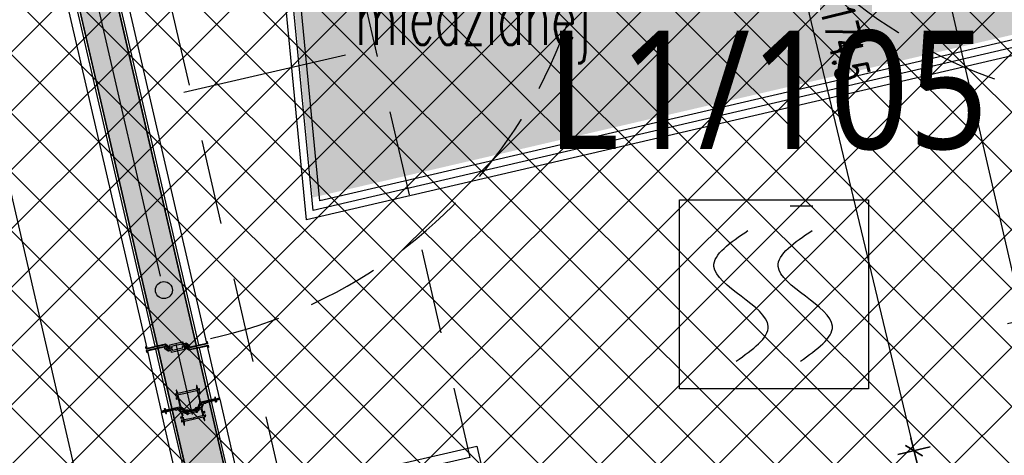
# Model space of a CAD drawing. Header units: centimetres. Extents: x -15121 to 17422, y -60492 to 0.
# Tile 171 of 256: x 1685 to 1893, y -29940 to -29847. Entities that reach past the tile are written whole.
import ezdxf
from ezdxf.enums import TextEntityAlignment as Align

# ---------------------------------------------------------------- set-up
doc = ezdxf.new("R2010")
doc.units = ezdxf.units.CM
doc.header["$LTSCALE"] = 60
for name, pattern in [('CENTER', [2, 1.25, -0.25, 0.25, -0.25]), ('DP', [0.5, 0.3, -0.2]), ('HIDDEN', [0.375, 0.25, -0.125])]:
    doc.linetypes.add(name, pattern=pattern)
for name, color, linetype in [('_DTS_SSP', 1, 'Continuous'), ('AIKA lampy restauracja wymiarowanie', 7, 'Continuous'), ('AIKA oprawy', 2, 'Continuous'), ('AIKA podłoga deski cała', 2, 'Continuous'), ('AIKA ppoż restauracja', 7, 'Continuous'), ('AIKA sufity podwieszane', 8, 'Continuous'), ('AIKA sufity wymiarowanie', 7, 'Continuous'), ('AIKA szyny w podłodze', 3, 'Continuous'), ('AIKA trapezy', 8, 'Continuous'), ('AIKA trapezy hacz', 8, 'Continuous'), ('AIKA TYNK2', 5, 'Continuous'), ('AIKA wymiarowanie ogólne rzut2', 7, 'Continuous'), ('AIKA ŚCIANA2', 8, 'Continuous'), ('AIKA ścianki mobilne', 7, 'Continuous'), ('L-AXIS', 10, 'CENTER'), ('L-HIDDEN', 8, 'HIDDEN'), ('podciagi i nadproza', 7, 'DP')]:
    doc.layers.add(name, color=color, linetype=linetype)
doc.styles.add('Arial', font='l_10646.ttf')
doc.styles.add('normalnysimplex', font='simplex.shx', dxfattribs={"width": 0.85})
doc.styles.add('RomanS', font='romans.shx')
doc.styles.add('wymiar', font='txt.shx', dxfattribs={"width": 0.6})
doc.dimstyles.new('Dwudziestka', dxfattribs={"dimtxt": 7, "dimasz": 0.7, "dimexe": 5, "dimexo": 0, "dimgap": 2.5, "dimtad": 1, "dimtoh": 1, "dimdec": 3, "dimrnd": 0.5, "dimdsep": 46, "dimtxsty": 'wymiar', "dimblk": 'znacznik', "dimcen": 0, "dimdle": 5, "dimse1": 1, "dimse2": 1, "dimclrd": 256, "dimclre": 256, "dimclrt": 256, "dimadec": 0, "dimazin": 0, "dimtfac": 0.4, "dimtdec": 3, "dimtix": 1, "dimtofl": 0, "dimtmove": 2, "dimatfit": 3, "dimldrblk": 'znacznik', "dimfxl": 1, "dimtolj": 1, "dimarcsym": 0})

# ---------------------------------------------------------------- blocks, each defined once
blk = doc.blocks.new('SL podciągi restauracja')
at = {"layer": 'podciagi i nadproza'}
blk.add_lwpolyline([(1123.76, -27111.94), (1187.87, -27389.63), (1148.9, -27398.63), (1084.79, -27120.94), (1123.76, -27111.94)], dxfattribs=at)
blk = doc.blocks.new('SL ścianki przesuwne restauracja')
at = {"layer": 'AIKA ścianki mobilne'}
for p, q in [((6669.19, -25754.97), (6693.02, -25858.18)), ((6694.77, -25857.78), (6670.94, -25754.57)), ((6659.07, -25759.16), (6682.09, -25858.86)), ((6683.84, -25858.46), (6660.82, -25758.75)), ((6689.94, -25804.72), (6724.05, -25796.85)), ((6686.92, -25871.79), (6683.99, -25859.08)), ((6693.16, -25858.81), (6695.69, -25869.77)), ((6697.45, -25869.36), (6694.92, -25858.4)), ((6682.23, -25859.48), (6685.17, -25872.2)), ((6720.61, -25977.73), (6695.75, -25870.06)), ((6697.51, -25869.66), (6722.36, -25977.32)), ((6685.16, -25872.2), (6685.94, -25872.02)), ((6710.09, -25980.16), (6685.23, -25872.49)), ((6685.85, -25871.63), (6686, -25871.6)), ((6685.94, -25872.02), (6685.85, -25871.63)), ((6686, -25871.6), (6686.09, -25871.98)), ((6686.98, -25872.09), (6711.84, -25979.75))]:
    blk.add_line(p, q, dxfattribs=at)
for points in [[(6687.02, -25858.52), (6686.95, -25858.2, -0.414214), (6686.98, -25858.14), (6689.65, -25857.52, -0.414214), (6689.71, -25857.56), (6689.79, -25857.88, 0.414212), (6689.81, -25857.9), (6690.29, -25857.79, 0.000001), (6690.42, -25857.76), (6691.02, -25858.21, -0.176326), (6691.1, -25858.33), (6691.15, -25858.56, 0.414214), (6691.21, -25858.6), (6694.77, -25857.78, 0.414214), (6694.79, -25857.76), (6694.74, -25857.57, 0.414212), (6694.72, -25857.56), (6694.7, -25857.46, -0.414214), (6694.71, -25857.43), (6694.76, -25857.42, -0.41421), (6694.86, -25857.48), (6694.95, -25857.86, -0.414213), (6694.89, -25857.96), (6690.97, -25858.86, -0.414213), (6690.95, -25858.85), (6690.85, -25858.42, 0.176324), (6690.84, -25858.4), (6690.41, -25858.08, 0.221651), (6690.39, -25858.07), (6690.13, -25858.13, 0.533896), (6690.12, -25858.16), (6690.24, -25858.34), (6690.27, -25858.3), (6690.34, -25858.41), (6690.37, -25858.37), (6690.43, -25858.49), (6690.46, -25858.45), (6690.56, -25858.52, -0.414286), (6690.56, -25858.55, -0.198947), (6690.55, -25858.55), (6690.44, -25858.57, -0.192971), (6690.36, -25858.55), (6689.94, -25858.25, 0.215704), (6689.78, -25858.21), (6689.62, -25858.25, -0.414212), (6689.56, -25858.21), (6689.5, -25857.99, 0.414212), (6689.48, -25857.98), (6688.49, -25858.2), (6688.41, -25858.18, 0.267947), (6688.39, -25858.18), (6688.32, -25858.24), (6687.34, -25858.47, 0.414214), (6687.32, -25858.49), (6687.37, -25858.72, -0.414214), (6687.34, -25858.78), (6686.9, -25858.88, -0.221694), (6686.82, -25858.86), (6685.99, -25858.24, 0.221682), (6685.82, -25858.2), (6685.12, -25858.37), (6682.07, -25859.07, -0.414163), (6681.97, -25859.01), (6681.88, -25858.63, -0.414214), (6681.94, -25858.53), (6681.99, -25858.52, -0.414214), (6682.02, -25858.54), (6682.04, -25858.64, 0.414233), (6682.02, -25858.66), (6682.07, -25858.85, 0.414212), (6682.09, -25858.86), (6686.02, -25857.95), (6686.84, -25858.57, 0.221697), (6686.88, -25858.58), (6687.01, -25858.55, 0.414211), (6687.02, -25858.52)], [(6689.99, -25858.74), (6690.06, -25859.06, -0.414214), (6690.02, -25859.12), (6687.35, -25859.74, -0.414214), (6687.29, -25859.7), (6687.22, -25859.38, 0.414212), (6687.19, -25859.36), (6686.72, -25859.47, 0.000001), (6686.59, -25859.5), (6685.98, -25859.05, -0.176326), (6685.91, -25858.93), (6685.86, -25858.7, 0.414214), (6685.8, -25858.66), (6682.23, -25859.48, 0.414214), (6682.22, -25859.5), (6682.26, -25859.69, 0.414212), (6682.29, -25859.7), (6682.31, -25859.8, -0.414214), (6682.29, -25859.83), (6682.24, -25859.84, -0.41421), (6682.15, -25859.78), (6682.06, -25859.4, -0.414213), (6682.12, -25859.3), (6686.03, -25858.4, -0.414213), (6686.06, -25858.41), (6686.16, -25858.85, 0.176324), (6686.16, -25858.86), (6686.6, -25859.18, 0.221651), (6686.62, -25859.19), (6686.88, -25859.13, 0.533896), (6686.89, -25859.1), (6686.76, -25858.92), (6686.73, -25858.96), (6686.67, -25858.85), (6686.64, -25858.89), (6686.57, -25858.78), (6686.54, -25858.82), (6686.45, -25858.74, -0.414286), (6686.44, -25858.71, -0.198947), (6686.46, -25858.71), (6686.57, -25858.69, -0.192971), (6686.64, -25858.71), (6687.07, -25859.01, 0.215704), (6687.23, -25859.05), (6687.39, -25859.01, -0.414212), (6687.45, -25859.05), (6687.5, -25859.27, 0.414212), (6687.53, -25859.29), (6688.51, -25859.06), (6688.6, -25859.08, 0.267947), (6688.62, -25859.08), (6688.68, -25859.02), (6689.67, -25858.79, 0.414214), (6689.68, -25858.77), (6689.63, -25858.54, -0.414214), (6689.67, -25858.48), (6690.11, -25858.38, -0.221694), (6690.19, -25858.4), (6691.02, -25859.02, 0.221682), (6691.18, -25859.06), (6691.88, -25858.9), (6694.94, -25858.19, -0.414163), (6695.04, -25858.25), (6695.12, -25858.63, -0.414214), (6695.06, -25858.73), (6695.01, -25858.74, -0.414214), (6694.99, -25858.72), (6694.97, -25858.62, 0.414233), (6694.98, -25858.6), (6694.94, -25858.42, 0.414212), (6694.92, -25858.4), (6690.98, -25859.31), (6690.17, -25858.69, 0.221697), (6690.13, -25858.68), (6690, -25858.71, 0.414211), (6689.99, -25858.74)], [(6692.88, -25868.6), (6693.21, -25870.01, -0.162719), (6693.15, -25870.64), (6692.78, -25871.47, -0.023978), (6692.76, -25871.51, -0.684311), (6692.67, -25871.5), (6692.66, -25871.46, 0.414214), (6692.6, -25871.43), (6692.42, -25871.47, 0.198912), (6692.39, -25871.49), (6692.33, -25871.58, 0.668179), (6692.35, -25871.61), (6692.51, -25871.57, -0.414214), (6692.53, -25871.58), (6692.58, -25871.78, -0.414214), (6692.56, -25871.8), (6692.41, -25871.84, 0.414214), (6692.39, -25871.86), (6692.41, -25871.94, 0.414214), (6692.44, -25871.96), (6692.58, -25871.92, 0.235614), (6692.92, -25871.64), (6693.38, -25870.61, -0.235614), (6693.52, -25870.49), (6694.44, -25870.28, 0.198912), (6694.47, -25870.26), (6694.5, -25870.21, -0.198912), (6694.53, -25870.19), (6696.62, -25869.71, 0.414214), (6696.68, -25869.61), (6696.6, -25869.28, 0.414214), (6696.5, -25869.22), (6696.46, -25869.23, 0.414214), (6696.44, -25869.26), (6696.46, -25869.35, -0.414214), (6696.49, -25869.37), (6696.53, -25869.55, -0.414214), (6696.51, -25869.58), (6693.59, -25870.25, -0.414214), (6693.47, -25870.18), (6693.09, -25868.54, -0.414214), (6693.11, -25868.52), (6693.4, -25868.45, 0.414214), (6693.44, -25868.39), (6693.4, -25868.21, 0.198912), (6693.37, -25868.17), (6693.29, -25868.12, 0.668179), (6693.26, -25868.14), (6693.29, -25868.3, -0.414214), (6693.28, -25868.32), (6693.08, -25868.37, -0.414214), (6693.05, -25868.36), (6692.89, -25867.66, -0.414214), (6692.91, -25867.64), (6693.11, -25867.59, -0.414214), (6693.14, -25867.61), (6693.17, -25867.76, 0.668179), (6693.21, -25867.77), (6693.26, -25867.68, 0.198912), (6693.27, -25867.65), (6693.23, -25867.46, 0.414214), (6693.17, -25867.43), (6692.87, -25867.49, -0.414214), (6692.85, -25867.48), (6692.68, -25866.74, 0.414214), (6692.65, -25866.72), (6692.61, -25866.73, 0.36397), (6692.59, -25866.75), (6692.63, -25867.45, 0.043661), (6692.64, -25867.5), (6692.64, -25867.53, -0.414214), (6692.63, -25867.55), (6688.69, -25868.46, -0.414214), (6688.67, -25868.44), (6688.66, -25868.42, 0.043661), (6688.65, -25868.37), (6688.38, -25867.73, 0.36397), (6688.35, -25867.72), (6688.31, -25867.73, 0.414214), (6688.29, -25867.75), (6688.46, -25868.49, -0.414214), (6688.45, -25868.51), (6688.16, -25868.58, 0.414214), (6688.12, -25868.64), (6688.16, -25868.82, 0.198912), (6688.18, -25868.86), (6688.27, -25868.91, 0.668179), (6688.3, -25868.89), (6688.26, -25868.73, -0.414214), (6688.28, -25868.71), (6688.48, -25868.66, -0.414214), (6688.51, -25868.68), (6688.67, -25869.37, -0.414214), (6688.65, -25869.39), (6688.45, -25869.44, -0.414214), (6688.42, -25869.42), (6688.39, -25869.27, 0.668179), (6688.35, -25869.26), (6688.3, -25869.35, 0.198912), (6688.29, -25869.38), (6688.33, -25869.57, 0.414214), (6688.39, -25869.61), (6688.69, -25869.54, -0.414214), (6688.71, -25869.55), (6689.09, -25871.19, -0.414214), (6689.01, -25871.31), (6686.09, -25871.98, -0.414214), (6686.07, -25871.97), (6686.02, -25871.78, -0.414214), (6686.04, -25871.76), (6686.01, -25871.66, 0.414214), (6685.99, -25871.65), (6685.94, -25871.66, 0.414214), (6685.88, -25871.75), (6685.96, -25872.09, 0.414214), (6686.05, -25872.15), (6688.14, -25871.66, -0.198912), (6688.18, -25871.67), (6688.23, -25871.7, 0.198912), (6688.27, -25871.71), (6689.18, -25871.5, -0.235614), (6689.36, -25871.54), (6690.22, -25872.26, 0.235614), (6690.65, -25872.37), (6690.8, -25872.33, 0.414214), (6690.81, -25872.31), (6690.8, -25872.23, 0.414214), (6690.77, -25872.22), (6690.62, -25872.25, -0.414214), (6690.59, -25872.24), (6690.55, -25872.04, -0.414214), (6690.56, -25872.02), (6690.72, -25871.98, 0.668179), (6690.72, -25871.95), (6690.64, -25871.89, 0.198912), (6690.6, -25871.89), (6690.42, -25871.93, 0.414214), (6690.38, -25871.99), (6690.39, -25872.02, -0.684311), (6690.31, -25872.07, -0.023978), (6690.27, -25872.05), (6689.58, -25871.47, -0.162719), (6689.25, -25870.93), (6688.76, -25868.8, -0.414214), (6688.84, -25868.68), (6690.63, -25868.27), (6690.7, -25868.21, -0.267949), (6690.72, -25868.2), (6690.8, -25868.23), (6692.6, -25867.81, -0.414214), (6692.72, -25867.89), (6692.84, -25868.41)]]:
    blk.add_lwpolyline(points, format="xyb", dxfattribs=at)
for points in [[(6697.44, -25869.36), (6697.47, -25869.51), (6696.69, -25869.69), (6696.66, -25869.54)], [(6696.69, -25869.69), (6696.73, -25869.84), (6697.51, -25869.66), (6697.47, -25869.51)], [(6685.16, -25872.2), (6685.2, -25872.34), (6685.98, -25872.16), (6685.94, -25872.02)], [(6685.19, -25872.34), (6685.23, -25872.49), (6686.01, -25872.31), (6685.97, -25872.16)]]:
    blk.add_lwpolyline(points, close=True, dxfattribs=at)
at = {"layer": 'AIKA ścianki mobilne', "linetype": 'Continuous'}
blk.add_lwpolyline([(6689.79, -25873.26), (6689.66, -25872.72, -0.265236), (6689.69, -25872.62), (6689.85, -25872.48, -0.397137), (6689.98, -25872.48, 0.21042), (6690.44, -25872.64, -0.371263), (6690.54, -25872.71), (6690.56, -25872.8, 0.414214), (6690.68, -25872.87), (6690.82, -25872.84, 0.198912), (6690.85, -25872.82), (6690.9, -25872.73, 0.668179), (6690.88, -25872.7), (6690.73, -25872.74, -0.414214), (6690.7, -25872.73), (6690.66, -25872.53, -0.414214), (6690.67, -25872.51), (6690.83, -25872.47, 0.414214), (6690.84, -25872.45), (6690.82, -25872.37, 0.414214), (6690.8, -25872.35), (6690.48, -25872.43, -0.226285), (6690.15, -25872.35), (6689.82, -25872.09, 0.155747), (6689.79, -25872.08), (6689.66, -25872.08, 0.668179), (6689.65, -25872.12), (6689.76, -25872.23, -0.414214), (6689.75, -25872.26), (6689.6, -25872.4, -0.414214), (6689.57, -25872.4), (6689.03, -25871.83, -0.580732), (6689.06, -25871.75), (6689.24, -25871.71, -0.265236), (6689.26, -25871.71), (6689.38, -25871.83, 0.414214), (6689.4, -25871.83), (6689.52, -25871.73, 0.447259), (6689.51, -25871.7), (6689.35, -25871.56, 0.235614), (6689.18, -25871.52), (6688.26, -25871.73, -0.198912), (6688.22, -25871.72), (6688.16, -25871.68, 0.198912), (6688.1, -25871.67), (6686.05, -25872.15, 0.414214), (6685.99, -25872.24), (6686.07, -25872.57, 0.414214), (6686.16, -25872.63), (6686.21, -25872.62, 0.414214), (6686.23, -25872.6), (6686.21, -25872.5, -0.414214), (6686.18, -25872.49), (6686.14, -25872.3, -0.414214), (6686.15, -25872.28), (6688.05, -25871.84, -0.198912), (6688.08, -25871.84), (6688.2, -25871.92, 0.198912), (6688.28, -25871.93), (6688.67, -25871.84, -0.265236), (6688.76, -25871.87), (6689.3, -25872.44, -0.13423), (6689.43, -25872.67), (6689.58, -25873.31, -0.414214), (6689.56, -25873.34), (6689.27, -25873.41, 0.414214), (6689.23, -25873.47), (6689.27, -25873.65, 0.198912), (6689.29, -25873.68), (6689.38, -25873.73, 0.668179), (6689.41, -25873.71), (6689.37, -25873.56, -0.414214), (6689.39, -25873.53), (6689.59, -25873.48, -0.414214), (6689.62, -25873.5), (6689.78, -25874.19, -0.414214), (6689.76, -25874.22), (6689.56, -25874.26, -0.414214), (6689.53, -25874.25), (6689.5, -25874.09, 0.668179), (6689.46, -25874.09), (6689.41, -25874.17, 0.198912), (6689.4, -25874.21), (6689.44, -25874.39, 0.414214), (6689.5, -25874.43), (6689.8, -25874.36, -0.414214), (6689.82, -25874.38), (6689.99, -25875.12, 0.414214), (6690.02, -25875.13), (6690.06, -25875.12, 0.36397), (6690.07, -25875.1), (6690.04, -25874.4, 0.043661), (6690.03, -25874.35), (6690.02, -25874.33, -0.414214), (6690.04, -25874.31), (6693.98, -25873.4, -0.414214), (6694, -25873.41), (6694.01, -25873.43, 0.043661), (6694.02, -25873.48), (6694.29, -25874.13, 0.36397), (6694.32, -25874.14), (6694.36, -25874.13, 0.414214), (6694.38, -25874.1), (6694.2, -25873.36, -0.414214), (6694.22, -25873.34), (6694.51, -25873.27, 0.414214), (6694.55, -25873.21), (6694.51, -25873.03, 0.198912), (6694.49, -25873), (6694.4, -25872.95, 0.668179), (6694.37, -25872.97), (6694.41, -25873.12, -0.414214), (6694.39, -25873.15), (6694.19, -25873.19, -0.414214), (6694.16, -25873.18), (6694, -25872.49, -0.414214), (6694.02, -25872.46), (6694.22, -25872.42, -0.414214), (6694.25, -25872.43), (6694.28, -25872.59, 0.668179), (6694.32, -25872.59), (6694.37, -25872.51, 0.198912), (6694.38, -25872.47), (6694.34, -25872.29, 0.414214), (6694.28, -25872.25), (6693.98, -25872.32, -0.414214), (6693.96, -25872.3), (6693.81, -25871.66, -0.13423), (6693.82, -25871.39), (6694.06, -25870.65, -0.265236), (6694.13, -25870.58), (6694.52, -25870.49, 0.198912), (6694.58, -25870.45), (6694.65, -25870.33, -0.198912), (6694.68, -25870.31), (6696.58, -25869.87, -0.414214), (6696.6, -25869.89), (6696.65, -25870.07, -0.414214), (6696.63, -25870.09), (6696.65, -25870.19, 0.414214), (6696.68, -25870.21), (6696.73, -25870.2, 0.414214), (6696.79, -25870.1), (6696.71, -25869.77, 0.414214), (6696.61, -25869.71), (6694.57, -25870.18, 0.198912), (6694.52, -25870.22), (6694.48, -25870.28, -0.198912), (6694.45, -25870.3), (6693.53, -25870.51, 0.235614), (6693.39, -25870.63), (6693.31, -25870.82, 0.447259), (6693.32, -25870.85), (6693.46, -25870.9, 0.414214), (6693.49, -25870.88), (6693.54, -25870.73, -0.265236), (6693.55, -25870.71), (6693.74, -25870.67, -0.580732), (6693.8, -25870.73), (6693.56, -25871.48, -0.414214), (6693.54, -25871.5), (6693.34, -25871.43, -0.414214), (6693.32, -25871.41), (6693.37, -25871.26, 0.668179), (6693.34, -25871.23), (6693.23, -25871.29, 0.155747), (6693.21, -25871.31), (6693.02, -25871.69, -0.226285), (6692.76, -25871.9), (6692.44, -25871.98, 0.414214), (6692.42, -25872), (6692.44, -25872.08, 0.414214), (6692.46, -25872.09), (6692.62, -25872.06, -0.414214), (6692.64, -25872.07), (6692.69, -25872.27, -0.414214), (6692.67, -25872.29), (6692.52, -25872.33, 0.668179), (6692.51, -25872.36), (6692.6, -25872.42, 0.198912), (6692.64, -25872.42), (6692.77, -25872.39, 0.414214), (6692.84, -25872.27), (6692.82, -25872.19, -0.371263), (6692.89, -25872.07, 0.21042), (6693.23, -25871.73, -0.397137), (6693.35, -25871.67), (6693.55, -25871.73, -0.265236), (6693.62, -25871.8), (6693.91, -25873.05, -0.414214), (6693.83, -25873.17), (6692.04, -25873.59), (6691.97, -25873.65, -0.267949), (6691.95, -25873.65), (6691.87, -25873.63), (6690.07, -25874.04, -0.414214), (6689.95, -25873.97), (6689.83, -25873.45)], format="xyb", dxfattribs=at)
at = {"layer": 'AIKA ścianki mobilne'}
for points in [[(6697.51, -25869.66), (6696.73, -25869.84), (6696.82, -25870.23), (6696.62, -25870.27), (6696.53, -25869.88)], [(6685.23, -25872.49), (6686.01, -25872.31), (6686.1, -25872.7), (6686.29, -25872.66), (6686.2, -25872.27)]]:
    blk.add_lwpolyline(points, dxfattribs=at)
for points in [[(6690.85, -25871.97, 0.167317), (6692.22, -25871.66), (6692.51, -25871.59), (6692.56, -25871.79), (6692.36, -25871.83), (6692.39, -25871.96), (6690.83, -25872.32), (6690.8, -25872.19), (6690.61, -25872.23), (6690.56, -25872.04)], [(6691.01, -25872.66, -0.167317), (6692.37, -25872.35), (6692.67, -25872.28), (6692.62, -25872.08), (6692.42, -25872.13), (6692.39, -25872), (6690.84, -25872.36), (6690.87, -25872.49), (6690.67, -25872.54), (6690.72, -25872.73)]]:
    blk.add_lwpolyline(points, format="xyb", close=True, dxfattribs=at)
blk.add_circle((6685.72, -25846.57), 1.8, dxfattribs=at)
at = {"layer": 'L-AXIS'}
blk.add_lwpolyline([(6846.99, -26545.19), (6632.62, -25616.62)], dxfattribs=at)
at = {"layer": 'L-HIDDEN'}
for centre, start, end in [((6895.68, -25704.52), 192.2931, 283.6524), ((6673.49, -25755.82), 282.3476, 13.7069)]:
    blk.add_arc(centre, 103.35, start, end, dxfattribs=at)
at = {"layer": 'AIKA ścianki mobilne', "style": 'normalnysimplex', "width": 0.85, "flags": 12}
for p in [(7526.71, -25549.96), (6841.55, -25708.14), (6722.86, -25735.55), (7655.65, -26108.47), (6970.49, -26266.66), (6851.79, -26294.06)]:
    blk.add_attdef('200', text='', height=0.3, rotation=13, dxfattribs=at).set_placement(p, align=Align.TOP_LEFT)
at = {"layer": 'AIKA ścianki mobilne', "style": 'normalnysimplex', "width": 0.85}
for p in [(7511.03, -25612.22), (6883.82, -25757.03), (6707.18, -25797.81), (7639.97, -26170.73), (7012.75, -26315.54), (6836.11, -26356.32)]:
    blk.add_attdef('80', text='', height=0.3, rotation=13, dxfattribs=at).set_placement(p, align=Align.CENTER)
blk = doc.blocks.new('znacznik')
at = {"color": 0}
for points in [[(0, -5), (0, 5)], [(-4, 0), (4, 0)]]:
    blk.add_lwpolyline(points, dxfattribs=at)
at = {"color": 1}
blk.add_lwpolyline([(-2.12, -2.12), (2.12, 2.12)], dxfattribs=at)
blk = doc.blocks.new('*D5376')
at = {"layer": 'AIKA wymiarowanie ogólne rzut2', "lineweight": -2, "transparency": 16777216}
blk.add_line((1090.25, -29865.61), (1674.48, -29730.73), dxfattribs=at)
at = {"layer": 'Defpoints', "color": 0, "transparency": 16777216}
for p in [(1675.17, -29730.58), (1760.44, -30099.93), (1174.84, -30235.13)]:
    blk.add_point(p, dxfattribs=at)
at = {"layer": 'AIKA wymiarowanie ogólne rzut2', "linetype": 'ByBlock', "lineweight": -2, "transparency": 16777216, "xscale": 0.7, "yscale": 0.7, "zscale": 0.7}
for p, rotation in [((1675.17, -29730.58), 12.99999999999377), ((1089.57, -29865.77), 192.9999999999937)]:
    blk.add_blockref('znacznik', p, dxfattribs=dict(at, rotation=rotation))
at = {"layer": 'AIKA wymiarowanie ogólne rzut2', "transparency": 16777216, "insert": (1381.02, -29792.33), "char_height": 7, "attachment_point": 5, "rotation": 13, "style": 'wymiar'}
blk.add_mtext('\\A1;601', dxfattribs=at)
blk = doc.blocks.new('*D5377')
at = {"layer": 'AIKA wymiarowanie ogólne rzut2', "lineweight": -2, "transparency": 16777216}
blk.add_line((1675.85, -29730.42), (1913.25, -29675.61), dxfattribs=at)
at = {"layer": 'Defpoints', "color": 0, "transparency": 16777216}
for p in [(1908.18, -29650.52), (1913.93, -29675.45), (1760.44, -30099.93)]:
    blk.add_point(p, dxfattribs=at)
at = {"layer": 'AIKA wymiarowanie ogólne rzut2', "linetype": 'ByBlock', "lineweight": -2, "transparency": 16777216, "xscale": 0.7, "yscale": 0.7, "zscale": 0.7}
for p, rotation in [((1913.93, -29675.45), 12.99999999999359), ((1675.17, -29730.58), 192.9999999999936)]:
    blk.add_blockref('znacznik', p, dxfattribs=dict(at, rotation=rotation))
at = {"layer": 'AIKA wymiarowanie ogólne rzut2', "transparency": 16777216, "insert": (1793.2, -29697.17), "char_height": 7, "attachment_point": 5, "rotation": 13, "style": 'wymiar'}
blk.add_mtext('\\A1;245', dxfattribs=at)
blk = doc.blocks.new('*D5406')
at = {"layer": 'AIKA wymiarowanie ogólne rzut2', "lineweight": -2, "transparency": 16777216}
blk.add_line((1896.8, -29910.27), (1833.9, -29637.84), dxfattribs=at)
at = {"layer": 'Defpoints', "color": 0, "transparency": 16777216}
for p in [(1847.85, -29633.9), (1833.74, -29637.16), (1909.11, -29908.15)]:
    blk.add_point(p, dxfattribs=at)
at = {"layer": 'AIKA wymiarowanie ogólne rzut2', "linetype": 'ByBlock', "lineweight": -2, "transparency": 16777216, "xscale": 0.7, "yscale": 0.7, "zscale": 0.7}
for p, rotation in [((1833.74, -29637.16), 102.9999999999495), ((1896.95, -29910.96), 282.9999999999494)]:
    blk.add_blockref('znacznik', p, dxfattribs=dict(at, rotation=rotation))
at = {"layer": 'AIKA wymiarowanie ogólne rzut2', "transparency": 16777216, "insert": (1871.2, -29772.71), "char_height": 7, "attachment_point": 5, "rotation": 283, "style": 'wymiar'}
blk.add_mtext('\\A1;281', dxfattribs=at)
blk = doc.blocks.new('SSP Czujka dymu DualRay')
blk.add_lwpolyline([(-20, 20.01), (19.98, 20.01), (19.98, -19.99), (-20, -19.99)], close=True)
for points in [[(-7.99, -14.13), (-1.24, -6.74), (-12.69, 5.9), (-5.51, 13.51)], [(5.58, -14.13), (12.33, -6.74), (0.88, 5.9), (8.05, 13.51)]]:
    blk.add_spline(points, degree=3)
at = {"style": 'Arial'}
for tag, p, flags in [('WP', (-43.85, 94.24), 11), ('TYP', (-43.2, 65.41), 1)]:
    blk.add_attdef(tag, p, '', height=22.5, dxfattribs=dict(at, flags=flags))
at = {"style": 'Arial', "width": 0.9, "flags": 8}
blk.add_attdef('NUMER', (-38.75, 34.57), '', height=20, dxfattribs=at)
blk = doc.blocks.new('Sl ppoż rest')
at = {"layer": '_DTS_SSP'}
ref = blk.add_blockref('SSP Czujka dymu DualRay', (827.57, -346.6), dxfattribs=at)
ref.add_attrib('NUMER', 'L1/105', dxfattribs={"layer": '0', "height": 25, "style": 'Arial', "width": 0.9, "flags": 8}).set_placement((826.16, -303.36), align=Align.MIDDLE_CENTER)
blk = doc.blocks.new('SL lampa rzut')
at = {"color": 2}
blk.add_line((-2.76, 69.87), (3.24, 69.87), dxfattribs=at)
blk = doc.blocks.new('*D7132')
at = {"layer": 'AIKA lampy restauracja wymiarowanie', "lineweight": -2, "transparency": 16777216}
blk.add_line((1855.68, -29965.64), (1920.27, -29950.73), dxfattribs=at)
at = {"layer": 'Defpoints', "color": 0, "transparency": 16777216}
for p in [(1915.99, -29929.08), (1850.04, -29944.31), (1920.96, -29950.57)]:
    blk.add_point(p, dxfattribs=at)
at = {"layer": 'AIKA lampy restauracja wymiarowanie', "lineweight": -2, "transparency": 16777216, "xscale": 0.7, "yscale": 0.7, "zscale": 0.7}
for p, rotation in [((1920.96, -29950.57), 12.99999999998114), ((1855, -29965.8), 192.9999999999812)]:
    blk.add_blockref('znacznik', p, dxfattribs=dict(at, rotation=rotation))
at = {"layer": 'AIKA lampy restauracja wymiarowanie', "transparency": 16777216, "insert": (1886.63, -29952.34), "char_height": 7, "attachment_point": 5, "rotation": 13, "style": 'wymiar'}
blk.add_mtext('\\A1;67.5', dxfattribs=at)
blk = doc.blocks.new('*D7135')
at = {"layer": 'AIKA lampy restauracja wymiarowanie', "lineweight": -2, "transparency": 16777216}
blk.add_line((1833.23, -29769.55), (1873.64, -29937.92), dxfattribs=at)
at = {"layer": 'Defpoints', "color": 0, "transparency": 16777216}
for p in [(1809.31, -29774.57), (1873.8, -29938.6), (1850.04, -29944.31)]:
    blk.add_point(p, dxfattribs=at)
at = {"layer": 'AIKA lampy restauracja wymiarowanie', "lineweight": -2, "transparency": 16777216, "xscale": 0.7, "yscale": 0.7, "zscale": 0.7}
for p, rotation in [((1833.07, -29768.87), 103.4939145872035), ((1873.8, -29938.6), 283.4939145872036)]:
    blk.add_blockref('znacznik', p, dxfattribs=dict(at, rotation=rotation))
at = {"layer": 'AIKA lampy restauracja wymiarowanie', "transparency": 16777216, "insert": (1859.27, -29852.33), "char_height": 7, "attachment_point": 5, "rotation": 283.4939, "style": 'wymiar'}
blk.add_mtext('\\A1;174.5', dxfattribs=at)
blk = doc.blocks.new('*D7136')
at = {"layer": 'AIKA lampy restauracja wymiarowanie', "lineweight": -2, "transparency": 16777216}
blk.add_line((1873.96, -29939.28), (1912.49, -30099.83), dxfattribs=at)
at = {"layer": 'Defpoints', "color": 0, "transparency": 16777216}
for p in [(1850.04, -29944.31), (1912.65, -30100.51), (1888.89, -30106.21)]:
    blk.add_point(p, dxfattribs=at)
at = {"layer": 'AIKA lampy restauracja wymiarowanie', "lineweight": -2, "transparency": 16777216, "xscale": 0.7, "yscale": 0.7, "zscale": 0.7}
for p, rotation in [((1873.8, -29938.6), 103.4939145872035), ((1912.65, -30100.51), 283.4939145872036)]:
    blk.add_blockref('znacznik', p, dxfattribs=dict(at, rotation=rotation))
at = {"layer": 'AIKA lampy restauracja wymiarowanie', "transparency": 16777216, "insert": (1899.06, -30018.16), "char_height": 7, "attachment_point": 5, "rotation": 283.4939, "style": 'wymiar'}
blk.add_mtext('\\A1;166.5', dxfattribs=at)
blk = doc.blocks.new('*D7272')
at = {"layer": 'AIKA sufity wymiarowanie', "lineweight": -2, "transparency": 16777216}
blk.add_line((1849.93, -30606.67), (1636.75, -29683.36), dxfattribs=at)
at = {"layer": 'Defpoints', "color": 0, "transparency": 16777216}
for p in [(1656.56, -29678.06), (1636.59, -29682.67), (1870.06, -30602.74)]:
    blk.add_point(p, dxfattribs=at)
at = {"layer": 'AIKA sufity wymiarowanie', "lineweight": -2, "transparency": 16777216, "xscale": 0.7, "yscale": 0.7, "zscale": 0.7}
for p, rotation in [((1636.59, -29682.67), 103.0007692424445), ((1850.08, -30607.35), 283.0007692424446)]:
    blk.add_blockref('znacznik', p, dxfattribs=dict(at, rotation=rotation))
at = {"layer": 'AIKA sufity wymiarowanie', "transparency": 16777216, "insert": (1749.19, -30143.66), "char_height": 7, "attachment_point": 5, "rotation": 283.0008, "style": 'wymiar'}
blk.add_mtext('\\A1;949', dxfattribs=at)

msp = doc.modelspace()

# ---------------------------------------------------------------- hatches: boundary and pattern name
at = {"layer": 'AIKA sufity podwieszane', "transparency": 33554610}
h = msp.add_hatch(dxfattribs=at)
h.set_pattern_fill('ANSI37', color=256, scale=2.771036)
h.set_pattern_definition([(45, (5073.432, 672.602), (-6.221154, 6.221154), []), (135, (5073.432, 672.602), (-6.221154, -6.221154), [])])
h.paths.add_polyline_path([(1895.3422, -29622.938), (1051.961, -29817.6477), (1083.6791, -29955.0339), (1108.8373, -29949.2257), (1118.7352, -29992.098), (1098.8606, -29996.6864), (1151.9491, -30226.6377), (1171.8236, -30222.0493), (1195.98, -30326.6818), (1176.0567, -30331.2815), (1229.1072, -30560.8465), (1247.0331, -30556.708), (1258.8797, -30599.1305), (1239.2948, -30603.652), (1271.0129, -30741.0382), (1888.861, -30598.3967), (1885.2618, -30582.8068), (1928.1341, -30572.909), (1931.7333, -30588.4989), (1951.2207, -30583.9999), (1954.8998, -30599.9359), (2063.0549, -30574.9663), (2055.7765, -30543.4404), (2098.6488, -30533.5425), (2102.248, -30549.1325), (2108.8207, -30547.615)])
at = {"layer": 'AIKA szyny w podłodze'}
h = msp.add_hatch(color=256, dxfattribs=at)
h.dxf.hatch_style = 1
h.paths.add_polyline_path([(1765.3463, -30138.9969), (1872.3082, -30602.2707), (1880.1367, -30600.6161), (1666.6005, -29675.747), (1658.8055, -29677.5466), (1763.5448, -30131.194), (1763.5881, -30131.3815), (1765.2609, -30138.627)])
at = {"layer": 'AIKA trapezy hacz'}
h = msp.add_hatch(dxfattribs=at)
h.set_pattern_fill('DOTS', color=256, scale=1.08, angle=14.171885)
h.set_pattern_definition([(14.171885, (-7774.8491, -3249.6883), (0.41139625, 1.87220216), [0, -1.7145])])
h.paths.add_polyline_path([(1746.8248, -29885.0728), (1897.3984, -29850.0251), (1856.3866, -29741.4764), (1735.6864, -29769.5707), (1746.8248, -29885.0728)], is_closed=False)

# ---------------------------------------------------------------- linework, layer by layer
at = {"layer": 'AIKA podłoga deski cała'}
msp.add_lwpolyline([(1658.8055, -29677.5467), (1666.6005, -29675.747), (1880.079, -30600.4242), (1872.2967, -30602.2209), (1658.8055, -29677.5467)], dxfattribs=at)
at = {"layer": 'AIKA szyny w podłodze'}
for p, q in [((1666.5555, -29675.5521), (1880.1367, -30600.6161)), ((1658.7605, -29677.3518), (1872.3417, -30602.4158))]:
    msp.add_line(p, q, dxfattribs=at)
msp.add_lwpolyline([(1666.6005, -29675.747), (1880.1367, -30600.6161), (1872.3082, -30602.2707), (1765.3463, -30138.9969), (1765.3463, -30138.9969), (1763.5448, -30131.194), (1763.5448, -30131.194), (1658.8055, -29677.5466)], close=True, dxfattribs=at)
at = {"layer": 'AIKA trapezy'}
for points in [[(1733.6997, -29767.7899), (1859.9255, -29738.4094), (1903.2479, -29853.0736), (1745.4656, -29889.7991)], [(1735.4484, -29769.0462), (1858.9113, -29740.3088), (1901.0785, -29851.9152), (1746.9005, -29887.8018)], [(1737.197, -29770.3024), (1857.8972, -29742.2082), (1898.909, -29850.7569), (1748.3354, -29885.8045)]]:
    msp.add_lwpolyline(points, close=True, dxfattribs=at)
at = {"layer": 'AIKA TYNK2'}
msp.add_lwpolyline([(1738.5937, -29947.5175), (1781.4657, -29937.6198), (1791.3636, -29980.492), (1748.4913, -29990.3899)], close=True, dxfattribs=at)

# ---------------------------------------------------------------- block references
at = {"layer": 'AIKA oprawy', "xscale": 0.8, "yscale": 0.8, "zscale": 0.8}
msp.add_blockref('SL lampa rzut', (1849.8482, -29942.7363), dxfattribs=at)
at = {"layer": 'AIKA ppoż restauracja'}
msp.add_blockref('Sl ppoż rest', (1016.6832, -29558.9532), dxfattribs=at)
at = {"layer": 'AIKA ŚCIANA2'}
msp.add_blockref('SL podciągi restauracja', (592.0924, -2550.3843), dxfattribs=at)
at = {"layer": 'AIKA ścianki mobilne'}
msp.add_blockref('SL ścianki przesuwne restauracja', (-4970.35, -4058.0769), dxfattribs=at)

# ---------------------------------------------------------------- texts
at = {"layer": 'AIKA sufity wymiarowanie', "color": 6, "insert": (1755.7538, -29802.2334), "char_height": 11.664, "width": 130.017475, "attachment_point": 1, "style": 'RomanS'}
msp.add_mtext('{\\W0.6;element dekoracyjny podwieszany z blachy miedzianej}', dxfattribs=at)

# ---------------------------------------------------------------- dimensions: what is measured, and where the dimension line sits
at = {"layer": 'AIKA lampy restauracja wymiarowanie', "color": 2}
for p1, p2, distance, picture, middle in [((1809.3059, -29774.5688), (1850.0369, -29944.3051), 24.436, '*D7135', (1859.2672, -29852.335)), ((1850.0369, -29944.3051), (1915.9924, -29929.0781), -22.0615, '*D7132', (1886.6277, -29952.3415))]:
    dim = msp.add_aligned_dim(p1=p1, p2=p2, distance=distance, dimstyle='Dwudziestka', dxfattribs=at)
    dim.commit()
    dim.dimension.update_dxf_attribs({"geometry": picture, "text_midpoint": middle})
dim = msp.add_linear_dim(base=(1912.6505, -30100.5097), p1=(1850.0369, -29944.3051), p2=(1888.889, -30106.2117), angle=103.493915, dimstyle='Dwudziestka', dxfattribs=at)
dim.commit()
dim.dimension.update_dxf_attribs({"geometry": '*D7136', "text_midpoint": (1899.0588, -30018.1564)})
at = {"layer": 'AIKA sufity wymiarowanie', "color": 6}
dim = msp.add_aligned_dim(p1=(1870.0554, -30602.7384), p2=(1656.5645, -29678.064), distance=20.4959, dimstyle='Dwudziestka', dxfattribs=at)
dim.commit()
dim.dimension.update_dxf_attribs({"geometry": '*D7272', "text_midpoint": (1749.1856, -30143.6623)})
at = {"layer": 'AIKA wymiarowanie ogólne rzut2'}
for base, p1, p2, angle, picture, middle in [((1833.7437, -29637.1591), (1909.1085, -29908.1511), (1847.846, -29633.9033), 283, '*D5406', (1871.1955, -29772.7083)), ((1913.9321, -29675.4535), (1760.4399, -30099.9343), (1908.1768, -29650.5248), 193, '*D5377', (1793.1998, -29697.1689))]:
    dim = msp.add_linear_dim(base=base, p1=p1, p2=p2, angle=angle, dimstyle='Dwudziestka', dxfattribs=at)
    dim.commit()
    dim.dimension.update_dxf_attribs({"geometry": picture, "text_midpoint": middle})
dim = msp.add_aligned_dim(p1=(1174.8435, -30235.1299), p2=(1760.4399, -30099.9343), distance=379.0732, dimstyle='Dwudziestka', dxfattribs=at)
dim.commit()
dim.dimension.update_dxf_attribs({"geometry": '*D5376', "text_midpoint": (1381.0191, -29792.3283)})

doc.saveas('drawing.dxf')
